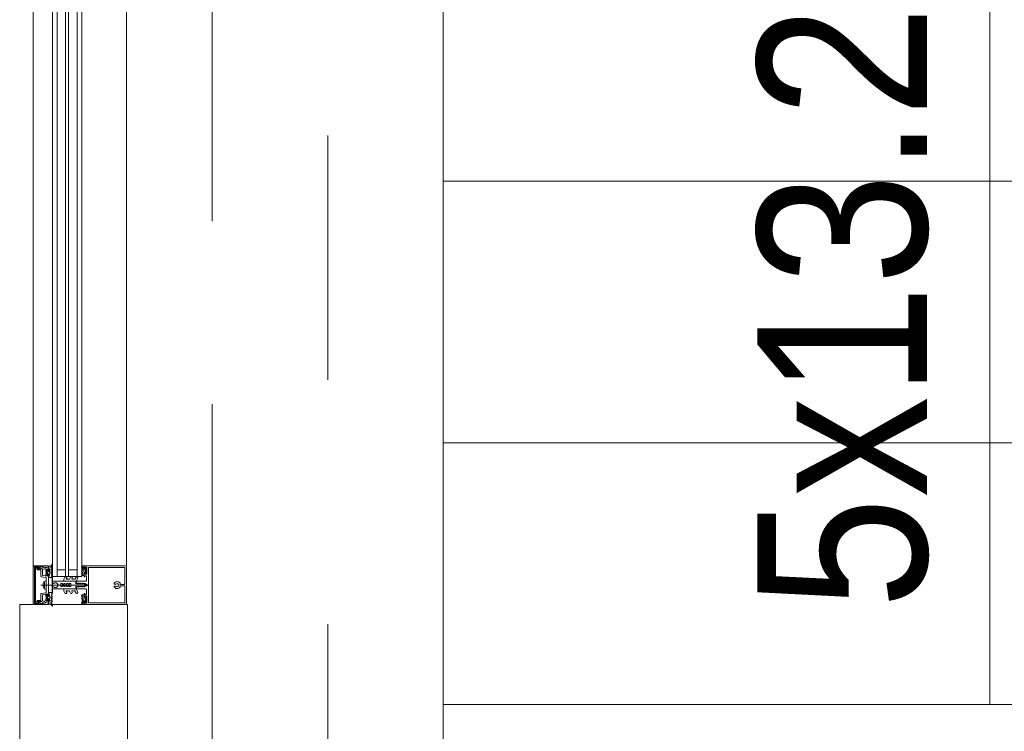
# Model space of a CAD drawing. Header units: centimetres. Extents: x -2424 to 2260, y -130 to 3012.
# Tile 9 of 81: x -1253 to -1125, y 1537 to 1629. Entities that reach past the tile are written whole.
import ezdxf

# ---------------------------------------------------------------- set-up
doc = ezdxf.new("R2010")
doc.units = ezdxf.units.CM
for name, pattern in [('Dash', [60, 30, -30]), ('Hidden', [71.4375, 47.625, -23.8125]), ('Oś', [222.25, 127, -31.75, 31.75, -31.75])]:
    doc.linetypes.add(name, pattern=pattern)
for name, color, linetype, lineweight in [('A-DETL', 90, 'Continuous', 9), ('A-DETL-GENF', 92, 'Continuous', 13), ('A-DETL-THIN', 151, 'Continuous', 9), ('A-GLAZ-CURT', 52, 'Continuous', 9), ('A-GLAZ-CWMG', 51, 'Continuous', 9), ('A-WALL', 113, 'Continuous', 13), ('G-ANNO-TEXT', 231, 'Continuous', 13), ('S-GRID', 1, 'Continuous', 13), ('S-STRS', 31, 'Continuous', 13), ('S-STRS-MBND', 31, 'Continuous', 13)]:
    doc.layers.add(name, color=color, linetype=linetype, lineweight=lineweight)
doc.styles.add('Arial_8', font='arial.ttf', dxfattribs={"width": 0.85, "height": 22})

msp = doc.modelspace()

# ---------------------------------------------------------------- linework, layer by layer
at = {"layer": 'A-DETL', "color": 251, "linetype": 'Hidden', "lineweight": 9}
msp.add_line((-1227.62, 1388.83), (-1227.62, 1828.33), dxfattribs=at)
at = {"layer": 'A-DETL-GENF', "color": 251, "lineweight": 9}
for p, q in [((-1250.87, 1553.48), (-1250.87, 1558.18)), ((-1250.72, 1557.95), (-1250.72, 1553.7)), ((-1250.57, 1553.69), (-1250.57, 1557.96)), ((-1249.96, 1558.15), (-1249.96, 1557.87)), ((-1249.86, 1557.93), (-1249.86, 1556.96)), ((-1249.41, 1558.17), (-1249.83, 1557.97)), ((-1249.68, 1557.17), (-1249.68, 1557.79)), ((-1249.63, 1557.88), (-1249.46, 1557.96)), ((-1249.13, 1557.8), (-1249.22, 1557.72)), ((-1249.06, 1557.67), (-1248.94, 1557.67)), ((-1248.85, 1557.84), (-1248.85, 1557.78)), ((-1248.79, 1557.71), (-1248.79, 1557.84)), ((-1248.75, 1557.65), (-1248.74, 1557.65)), ((-1248.68, 1557.8), (-1248.73, 1557.77)), ((-1248.39, 1558), (-1248.54, 1558.09)), ((-1248.48, 1557.9), (-1248.39, 1557.95)), ((-1248.39, 1557.78), (-1248.48, 1557.83)), ((-1248.48, 1557.68), (-1248.39, 1557.73)), ((-1248.37, 1558.42), (-1248.37, 1558.51)), ((-1244.57, 1558.2), (-1244.57, 1558.3)), ((-1244.56, 1557.62), (-1244.48, 1557.67)), ((-1244.46, 1557.73), (-1244.51, 1557.87)), ((-1244.45, 1558.18), (-1244.45, 1558.31)), ((-1244.35, 1557.91), (-1244.45, 1558.13)), ((-1244.29, 1557.54), (-1244.29, 1557.77)), ((-1244.12, 1558.05), (-1244.1, 1558.08)), ((-1244.09, 1557.87), (-1244.09, 1557.54)), ((-1244.05, 1558.09), (-1243.94, 1557.96)), ((-1243.98, 1557.8), (-1243.98, 1557.61)), ((-1243.95, 1557.85), (-1243.96, 1557.84)), ((-1238.98, 1558.33), (-1243.58, 1558.33)), ((-1238.98, 1558.12), (-1243.58, 1558.12)), ((-1238.92, 1558.33), (-1240.57, 1558.33)), ((-1238.77, 1553.46), (-1238.77, 1558.18)), ((-1249.82, 1556.92), (-1249.21, 1556.81)), ((-1249.22, 1557.13), (-1249.13, 1557.05)), ((-1249.19, 1556.78), (-1249.19, 1555.85)), ((-1249.17, 1557.54), (-1249.17, 1557.31)), ((-1249.11, 1557.5), (-1249.11, 1557.62)), ((-1249.11, 1557.24), (-1249.11, 1557.36)), ((-1248.91, 1557.56), (-1249.07, 1557.47)), ((-1249.07, 1557.38), (-1248.91, 1557.29)), ((-1248.94, 1557.19), (-1249.06, 1557.19)), ((-1248.89, 1557.62), (-1248.89, 1557.59)), ((-1248.89, 1557.26), (-1248.89, 1557.24)), ((-1248.85, 1557.07), (-1248.85, 1557.01)), ((-1248.75, 1557.2), (-1248.74, 1557.19)), ((-1248.71, 1557.25), (-1248.73, 1557.25)), ((-1248.71, 1557.61), (-1248.72, 1557.59)), ((-1248.71, 1557.55), (-1248.69, 1557.54)), ((-1248.68, 1557.37), (-1248.7, 1557.36)), ((-1248.7, 1557.31), (-1248.69, 1557.3)), ((-1248.68, 1557.49), (-1248.69, 1557.48)), ((-1248.69, 1557.43), (-1248.68, 1557.42)), ((-1248.39, 1557.56), (-1248.48, 1557.61)), ((-1248.48, 1557.46), (-1248.39, 1557.51)), ((-1248.39, 1557.34), (-1248.48, 1557.39)), ((-1248.48, 1557.24), (-1248.39, 1557.29)), ((-1248.39, 1557.12), (-1248.48, 1557.17)), ((-1248.47, 1557.02), (-1248.39, 1557.07)), ((-1248.39, 1556.9), (-1248.47, 1556.95)), ((-1246.91, 1556.38), (-1246.91, 1556.56)), ((-1246.9, 1556.59), (-1246.74, 1556.86)), ((-1246.52, 1556.74), (-1246.57, 1556.65)), ((-1246.53, 1556.58), (-1246.21, 1556.58)), ((-1246.17, 1556.6), (-1246.01, 1556.86)), ((-1245.8, 1556.74), (-1245.85, 1556.65)), ((-1245.81, 1556.58), (-1245.48, 1556.58)), ((-1245.44, 1556.6), (-1245.28, 1556.86)), ((-1245.07, 1556.74), (-1245.29, 1556.35)), ((-1244.48, 1557.52), (-1244.56, 1557.57)), ((-1244.56, 1557.4), (-1244.48, 1557.45)), ((-1244.48, 1557.3), (-1244.56, 1557.35)), ((-1244.56, 1557.18), (-1244.48, 1557.23)), ((-1244.14, 1557.5), (-1244.24, 1557.5)), ((-1244.1, 1557.33), (-1244.12, 1557.36)), ((-1243.94, 1557.45), (-1244.05, 1557.32)), ((-1243.96, 1557.57), (-1243.95, 1557.56)), ((-1249.86, 1555.83), (-1243.7, 1555.83)), ((-1249.56, 1556.05), (-1249.56, 1555.6)), ((-1249.41, 1555.42), (-1249.41, 1556.23)), ((-1249.19, 1555.8), (-1249.19, 1554.87)), ((-1247.87, 1556.13), (-1248.09, 1556.13)), ((-1247.87, 1555.53), (-1248.09, 1555.53)), ((-1246.91, 1555.28), (-1246.91, 1555.09)), ((-1245.34, 1556.33), (-1246.86, 1556.33)), ((-1245.34, 1555.33), (-1246.86, 1555.33)), ((-1245.07, 1554.91), (-1245.29, 1555.3)), ((-1245.27, 1556.28), (-1245.27, 1556.18)), ((-1245.27, 1555.46), (-1245.27, 1555.38)), ((-1244.09, 1556.33), (-1245.22, 1556.33)), ((-1245.22, 1555.33), (-1244.09, 1555.33)), ((-1244.48, 1556.01), (-1244.47, 1556.04)), ((-1244.48, 1555.64), (-1244.47, 1555.62)), ((-1244.45, 1556.04), (-1244.43, 1556.01)), ((-1244.45, 1555.62), (-1244.43, 1555.64)), ((-1244.42, 1556), (-1244.28, 1556)), ((-1244.42, 1555.65), (-1244.28, 1555.65)), ((-1244.1, 1555.9), (-1244.09, 1555.88)), ((-1244.1, 1555.75), (-1244.09, 1555.78)), ((-1240.12, 1555.95), (-1240.25, 1555.95)), ((-1240.25, 1555.71), (-1240.12, 1555.71)), ((-1239.77, 1555.95), (-1239.83, 1555.95)), ((-1239.83, 1555.71), (-1239.77, 1555.71)), ((-1239.5, 1555.93), (-1239.03, 1555.93)), ((-1239.03, 1555.73), (-1239.5, 1555.73)), ((-1249.86, 1554.69), (-1249.86, 1553.73)), ((-1249.21, 1554.84), (-1249.82, 1554.74)), ((-1249.68, 1553.86), (-1249.68, 1554.48)), ((-1249.22, 1554.52), (-1249.13, 1554.6)), ((-1249.13, 1553.85), (-1249.22, 1553.93)), ((-1249.17, 1554.11), (-1249.17, 1554.34)), ((-1249.11, 1554.42), (-1249.11, 1554.3)), ((-1249.11, 1554.16), (-1249.11, 1554.04)), ((-1249.07, 1554.27), (-1248.91, 1554.36)), ((-1248.91, 1554.09), (-1249.07, 1554.18)), ((-1248.94, 1554.47), (-1249.06, 1554.47)), ((-1249.06, 1553.99), (-1248.94, 1553.99)), ((-1248.89, 1554.39), (-1248.89, 1554.42)), ((-1248.89, 1554.04), (-1248.89, 1554.06)), ((-1248.85, 1554.58), (-1248.85, 1554.64)), ((-1248.85, 1553.82), (-1248.85, 1553.88)), ((-1248.79, 1553.94), (-1248.79, 1553.82)), ((-1248.75, 1554.45), (-1248.74, 1554.46)), ((-1248.75, 1554), (-1248.74, 1554)), ((-1248.71, 1554.4), (-1248.73, 1554.4)), ((-1248.68, 1553.85), (-1248.73, 1553.88)), ((-1248.71, 1554.04), (-1248.72, 1554.06)), ((-1248.71, 1554.1), (-1248.69, 1554.11)), ((-1248.7, 1554.34), (-1248.69, 1554.35)), ((-1248.68, 1554.28), (-1248.7, 1554.29)), ((-1248.69, 1554.22), (-1248.68, 1554.23)), ((-1248.68, 1554.16), (-1248.69, 1554.17)), ((-1248.39, 1554.53), (-1248.48, 1554.48)), ((-1248.48, 1554.41), (-1248.39, 1554.36)), ((-1248.39, 1554.31), (-1248.48, 1554.26)), ((-1248.48, 1554.19), (-1248.39, 1554.14)), ((-1248.39, 1554.09), (-1248.48, 1554.04)), ((-1248.48, 1553.97), (-1248.39, 1553.92)), ((-1248.39, 1553.87), (-1248.48, 1553.82)), ((-1248.39, 1554.75), (-1248.47, 1554.7)), ((-1248.47, 1554.63), (-1248.39, 1554.58)), ((-1246.9, 1555.06), (-1246.74, 1554.79)), ((-1246.52, 1554.91), (-1246.57, 1555)), ((-1246.53, 1555.08), (-1246.21, 1555.08)), ((-1246.17, 1555.05), (-1246.01, 1554.79)), ((-1245.8, 1554.91), (-1245.85, 1555)), ((-1245.81, 1555.08), (-1245.48, 1555.08)), ((-1245.44, 1555.05), (-1245.28, 1554.79)), ((-1244.56, 1554.47), (-1244.48, 1554.42)), ((-1244.48, 1554.35), (-1244.56, 1554.3)), ((-1244.56, 1554.25), (-1244.48, 1554.2)), ((-1244.48, 1554.13), (-1244.56, 1554.08)), ((-1244.56, 1554.03), (-1244.48, 1553.98)), ((-1244.46, 1553.92), (-1244.51, 1553.78)), ((-1244.29, 1554.11), (-1244.29, 1553.89)), ((-1244.14, 1554.16), (-1244.24, 1554.16)), ((-1244.1, 1554.32), (-1244.12, 1554.29)), ((-1244.09, 1553.78), (-1244.09, 1554.11)), ((-1243.94, 1554.2), (-1244.05, 1554.33)), ((-1243.98, 1553.85), (-1243.98, 1554.04)), ((-1243.96, 1554.08), (-1243.95, 1554.09)), ((-1243.95, 1553.8), (-1243.96, 1553.81)), ((-1249.96, 1553.79), (-1249.96, 1553.51)), ((-1249.83, 1553.68), (-1249.41, 1553.48)), ((-1249.46, 1553.69), (-1249.63, 1553.77)), ((-1248.39, 1553.65), (-1248.54, 1553.56)), ((-1248.48, 1553.75), (-1248.39, 1553.7)), ((-1248.37, 1553.23), (-1248.37, 1553.14)), ((-1244.57, 1553.45), (-1244.57, 1553.35)), ((-1244.35, 1553.74), (-1244.45, 1553.52)), ((-1244.45, 1553.48), (-1244.45, 1553.35)), ((-1244.12, 1553.6), (-1244.1, 1553.57)), ((-1244.05, 1553.57), (-1243.94, 1553.69)), ((-1238.98, 1553.54), (-1243.58, 1553.54)), ((-1238.98, 1553.33), (-1243.58, 1553.33)), ((-1240.57, 1553.33), (-1238.92, 1553.33))]:
    msp.add_line(p, q, dxfattribs=at)
at = {"layer": 'A-DETL-GENF', "color": 251, "lineweight": 9, "flags": 128}
for points in [[(-1250.72, 1558.33), (-1248.87, 1558.33), (-1248.87, 1558.22), (-1249.23, 1558.1)], [(-1250.01, 1557.82), (-1250.36, 1557.82), (-1250.36, 1557.95), (-1250.09, 1557.95), (-1250.09, 1558.2), (-1250.72, 1558.2), (-1250.72, 1553.46), (-1250.09, 1553.46), (-1250.09, 1553.71), (-1250.36, 1553.71), (-1250.36, 1553.84), (-1250.01, 1553.84)], [(-1250.52, 1558.01), (-1250.16, 1558.01), (-1250.16, 1558.15), (-1250.52, 1558.15)], [(-1249.37, 1558.17), (-1249.48, 1558.17), (-1249.6, 1558.2), (-1249.91, 1558.2)], [(-1249.31, 1557.88), (-1249.01, 1557.96), (-1249.01, 1557.78), (-1248.95, 1557.78), (-1248.87, 1557.86), (-1248.87, 1558.18), (-1249.25, 1558.08)], [(-1249.04, 1557.75), (-1249.05, 1557.75), (-1249.08, 1557.8)], [(-1248.58, 1558.31), (-1248.85, 1558.31), (-1248.85, 1557.9)], [(-1244.43, 1558.33), (-1244.29, 1558.33), (-1244.29, 1558.12), (-1244.31, 1558.07)], [(-1243.47, 1558.33), (-1244.27, 1558.33), (-1244.27, 1558.14), (-1244.19, 1558.06), (-1244.13, 1558.06), (-1244.13, 1558.18), (-1243.9, 1558.18), (-1243.9, 1557.73)], [(-1243.9, 1557.68), (-1243.9, 1557.24), (-1244.13, 1557.24), (-1244.13, 1557.36), (-1244.19, 1557.36), (-1244.27, 1557.28), (-1244.27, 1556.92), (-1244.15, 1556.92), (-1244.15, 1557.04), (-1243.94, 1557.04), (-1243.94, 1556.48)], [(-1243.47, 1558.12), (-1243.67, 1558.12), (-1243.67, 1553.54), (-1243.47, 1553.54)], [(-1238.98, 1555.98), (-1238.98, 1558.12), (-1240.57, 1558.12)], [(-1249.6, 1554.58), (-1249.01, 1554.69), (-1249.01, 1554.58), (-1248.95, 1554.58), (-1248.87, 1554.66), (-1248.87, 1557), (-1248.95, 1557.08), (-1249.01, 1557.08), (-1249.01, 1556.97), (-1249.6, 1557.07)], [(-1249.35, 1555.31), (-1249.19, 1555.29), (-1249.19, 1556.37), (-1249.35, 1556.35)], [(-1249.08, 1557.06), (-1249.05, 1557.11), (-1249.04, 1557.11)], [(-1248.85, 1556.94), (-1248.85, 1556.81), (-1248.46, 1556.81), (-1248.39, 1556.85)], [(-1248.79, 1557.03), (-1248.79, 1557.15), (-1248.77, 1557.15), (-1248.78, 1557.02)], [(-1244.31, 1557.34), (-1244.29, 1557.29), (-1244.29, 1557.09), (-1244.49, 1557.09), (-1244.56, 1557.13)], [(-1248.26, 1556.03), (-1248.38, 1556.03), (-1248.38, 1556.33), (-1245.31, 1556.33), (-1245.31, 1556), (-1244.5, 1556)], [(-1248.26, 1555.63), (-1248.38, 1555.63), (-1248.38, 1555.33), (-1245.31, 1555.33), (-1245.31, 1555.65), (-1244.5, 1555.65)], [(-1247.8, 1556.09), (-1247.58, 1555.83), (-1247.28, 1555.83), (-1247.28, 1556.03), (-1247.08, 1556.03), (-1247.08, 1555.93), (-1246.91, 1555.93), (-1246.91, 1556.03), (-1246.71, 1556.03), (-1246.71, 1555.83), (-1246.54, 1555.83), (-1246.54, 1556.03), (-1246.34, 1556.03), (-1246.34, 1555.93), (-1246.18, 1555.93), (-1246.18, 1556.03), (-1245.98, 1556.03), (-1245.98, 1555.83), (-1244.08, 1555.83), (-1245.98, 1555.83), (-1245.98, 1555.63), (-1246.18, 1555.63), (-1246.18, 1555.73), (-1246.34, 1555.73), (-1246.34, 1555.63), (-1246.54, 1555.63), (-1246.54, 1555.83), (-1246.71, 1555.83), (-1246.71, 1555.63), (-1246.91, 1555.63), (-1246.91, 1555.73), (-1247.08, 1555.73), (-1247.08, 1555.63), (-1247.28, 1555.63), (-1247.28, 1555.83), (-1247.58, 1555.83), (-1247.8, 1555.56)], [(-1245.17, 1556.08), (-1245.08, 1556.08), (-1245.05, 1556.03), (-1244.93, 1556.03), (-1244.9, 1556.08), (-1244.87, 1556.03), (-1244.75, 1556.03), (-1244.72, 1556.08), (-1244.69, 1556.03), (-1244.57, 1556.03), (-1244.54, 1556.08), (-1244.51, 1556.03), (-1244.39, 1556.03), (-1244.36, 1556.08), (-1244.33, 1556.03), (-1244.21, 1556.03), (-1244.18, 1556.08), (-1244.15, 1556.03), (-1244.12, 1556.03), (-1243.92, 1555.91)], [(-1243.92, 1555.74), (-1244.12, 1555.63), (-1244.24, 1555.63), (-1244.27, 1555.58), (-1244.3, 1555.63), (-1244.42, 1555.63), (-1244.45, 1555.58), (-1244.48, 1555.63), (-1244.6, 1555.63), (-1244.63, 1555.58), (-1244.66, 1555.63), (-1244.78, 1555.63), (-1244.81, 1555.58), (-1244.84, 1555.63), (-1244.96, 1555.63), (-1244.99, 1555.58), (-1245.02, 1555.63), (-1245.14, 1555.63), (-1245.17, 1555.57)], [(-1243.94, 1555.18), (-1243.94, 1554.62), (-1244.15, 1554.62), (-1244.15, 1554.74), (-1244.27, 1554.74), (-1244.27, 1554.38), (-1244.19, 1554.3), (-1244.13, 1554.3), (-1244.13, 1554.42), (-1243.9, 1554.42), (-1243.9, 1553.97)], [(-1240.57, 1553.54), (-1238.98, 1553.54), (-1238.98, 1555.68)], [(-1249.25, 1553.58), (-1248.87, 1553.48), (-1248.87, 1553.8), (-1248.95, 1553.88), (-1249.01, 1553.88), (-1249.01, 1553.69), (-1249.31, 1553.77)], [(-1249.08, 1554.6), (-1249.05, 1554.55), (-1249.04, 1554.55)], [(-1249.04, 1553.91), (-1249.05, 1553.91), (-1249.08, 1553.86)], [(-1248.85, 1554.71), (-1248.85, 1554.85), (-1248.46, 1554.85), (-1248.39, 1554.8)], [(-1248.79, 1554.62), (-1248.79, 1554.5), (-1248.77, 1554.5), (-1248.78, 1554.63)], [(-1244.31, 1554.31), (-1244.29, 1554.36), (-1244.29, 1554.57), (-1244.49, 1554.57), (-1244.56, 1554.52)], [(-1243.9, 1553.92), (-1243.9, 1553.48), (-1244.13, 1553.48), (-1244.13, 1553.6), (-1244.19, 1553.6), (-1244.27, 1553.52), (-1244.27, 1553.33), (-1243.47, 1553.33)], [(-1249.23, 1553.55), (-1248.87, 1553.44), (-1248.87, 1553.33), (-1250.72, 1553.33)], [(-1250.52, 1553.5), (-1250.16, 1553.5), (-1250.16, 1553.64), (-1250.52, 1553.64)], [(-1249.91, 1553.46), (-1249.6, 1553.46), (-1249.48, 1553.49), (-1249.37, 1553.49)], [(-1248.58, 1553.35), (-1248.85, 1553.35), (-1248.85, 1553.76)], [(-1244.43, 1553.33), (-1244.29, 1553.33), (-1244.29, 1553.53), (-1244.31, 1553.58)]]:
    msp.add_lwpolyline(points, dxfattribs=at)
for points in [[(-1248.41, 1554.86), (-1248.41, 1556.8), (-1248.86, 1556.8), (-1248.86, 1554.86)], [(-1248.37, 1554.86), (-1248.37, 1556.8), (-1248.41, 1556.8), (-1248.41, 1554.86)]]:
    msp.add_lwpolyline(points, close=True, dxfattribs=at)
at = {"layer": 'A-DETL-GENF', "color": 251, "lineweight": 9}
for centre, radius, start, end in [((-1250.72, 1558.18), 0.15, 89.9938, 180.0062), ((-1250.52, 1557.95), 0.2, 89.9718, 180.0352), ((-1250.52, 1557.96), 0.0499, 89.8796, 180.0225), ((-1250.01, 1557.87), 0.05, 270, 0.0001), ((-1249.91, 1558.14), 0.0512, 90.5709, 178.6482), ((-1249.81, 1557.93), 0.05, 115, 180), ((-1249.58, 1557.79), 0.1, 115, 180), ((-1249.44, 1557.9), 0.06, 18.8192, 115), ((-1249.38, 1558.12), 0.06, 8.4417, 115), ((-1249.32, 1557.94), 0.06, 198.8192, 285), ((-1249.37, 1558.1), 0.07, 30.0064, 90), ((-1249.26, 1558.13), 0.06, 188.4417, 285), ((-1249.25, 1558.17), 0.07, 210.0064, 288), ((-1249.17, 1557.66), 0.08, 129.9967, 247.3844), ((-1249.11, 1557.78), 0.03, 30.0049, 129.9897), ((-1249.06, 1557.62), 0.05, 89.9899, 180.0101), ((-1248.96, 1557.44), 0.314, 75.4979, 104.5021), ((-1248.94, 1557.62), 0.05, 359.9897, 90.0103), ((-1248.88, 1557.78), 0.03, 270.0185, 359.0948), ((-1248.85, 1557.87), 0.03, 270, 90), ((-1248.73, 1557.84), 0.065, 0, 180), ((-1248.74, 1557.71), 0.05, 180, 215.0779), ((-1249.14, 1557.43), 0.44, 324.1588, 35.0779), ((-1248.68, 1557.69), 0.1, 120.0023, 179.1728), ((-1248.75, 1557.69), 0.0339, 179.1783, 266.9975), ((-1248.74, 1557.63), 0.0272, 330.011, 86.9853), ((-1248.7, 1557.84), 0.04, 299.9937, 0), ((-1248.72, 1558.56), 0.286, 297.5921, 351.6433), ((-1248.52, 1558.13), 0.05, 115.3637, 240.1649), ((-1248.66, 1558.44), 0.291, 295.3637, 350.4545), ((-1248.45, 1557.86), 0.0417, 125.132, 234.868), ((-1248.45, 1557.64), 0.0415, 125.012, 234.988), ((-1248.4, 1558.51), 0.03, 359.9022, 171.6433), ((-1248.41, 1557.97), 0.03, 300.7154, 60.1649), ((-1248.41, 1557.75), 0.03, 300.5887, 59.5346), ((-1248.57, 1558.42), 0.2, 350.4545, 359.9022), ((-1244.55, 1558.3), 0.02, 104.6036, 180), ((-1243.58, 1558.22), 0.997, 181.4989, 200.69), ((-1244.54, 1558.26), 0.059, 358.5974, 104.6036), ((-1243.55, 1558.25), 0.933, 179.587, 203.0035), ((-1244.5, 1557.71), 0.05, 300.069, 20.536), ((-1244.43, 1558.31), 0.02, 90.0007, 179.9993), ((-1244.35, 1558.18), 0.1, 180.0001, 204), ((-1244.38, 1557.9), 0.0337, 203.0035, 24), ((-1244.28, 1558.06), 0.03, 165.4027, 284.3746), ((-1244.15, 1557.77), 0.148, 82.4164, 180.2404), ((-1244.2, 1557.77), 0.277, 76.6587, 104.3746), ((-1244.13, 1558.06), 0.02, 256.6587, 330.0171), ((-1244.14, 1557.87), 0.0496, 2.7559, 69.6878), ((-1244.07, 1558.07), 0.03, 38.5798, 149.9915), ((-1243.93, 1557.8), 0.05, 128.8475, 180), ((-1244, 1557.91), 0.08, 308.8475, 39.685), ((-1243.91, 1557.71), 0.0255, 282.35, 77.65), ((-1238.92, 1558.18), 0.15, 0.0003, 89.9997), ((-1249.81, 1556.96), 0.05, 180, 260), ((-1249.58, 1557.17), 0.1, 180, 260), ((-1249.17, 1557.19), 0.08, 112.6228, 229.9969), ((-1249.22, 1556.78), 0.03, 0, 80), ((-1249.22, 1557.54), 0.05, 0.0003, 67.3776), ((-1249.22, 1557.31), 0.05, 292.6209, 0.0012), ((-1249.11, 1557.07), 0.03, 229.9887, 330.0017), ((-1249.08, 1557.5), 0.03, 179.9936, 300.0024), ((-1249.08, 1557.36), 0.03, 60.0027, 180.0013), ((-1249.06, 1557.24), 0.05, 180.0092, 269.9908), ((-1248.96, 1557.41), 0.314, 255.517, 283.1975), ((-1248.94, 1557.24), 0.05, 270.009, 359.991), ((-1248.92, 1557.59), 0.03, 299.9936, 0.0121), ((-1248.92, 1557.26), 0.03, 359.9893, 60.005), ((-1248.88, 1557.07), 0.03, 0, 103.1975), ((-1248.83, 1557.03), 0.033, 215.0901, 360), ((-1248.82, 1556.94), 0.03, 97.1885, 179.997), ((-1248.83, 1557.02), 0.05, 277.1737, 0.0088), ((-1248.76, 1557.15), 0.03, 144.1588, 180), ((-1248.77, 1557.18), 0.03, 270.0112, 26.991), ((-1248.72, 1557.22), 0.03, 105.0015, 206.9968), ((-1248.7, 1557.58), 0.0316, 150.007, 251.9967), ((-1248.68, 1557.33), 0.0316, 120.0026, 221.9974), ((-1248.72, 1557.28), 0.03, 284.9955, 42.0028), ((-1248.67, 1557.46), 0.0316, 134.991, 237.0104), ((-1248.7, 1557.51), 0.03, 315.0005, 72.0009), ((-1248.69, 1557.4), 0.03, 300.0003, 56.9985), ((-1248.45, 1557.43), 0.043, 127.8436, 233.8234), ((-1248.45, 1557.21), 0.0419, 125.4665, 234.6999), ((-1248.45, 1556.98), 0.0416, 116.9541, 241.568), ((-1248.41, 1557.54), 0.03, 300.1448, 59.5346), ((-1248.41, 1557.32), 0.03, 300.3449, 59.5346), ((-1248.41, 1557.1), 0.03, 300.3446, 59.7685), ((-1248.4, 1556.87), 0.03, 299.7965, 60.132), ((-1246.86, 1556.56), 0.05, 150, 180), ((-1246.86, 1556.38), 0.05, 180, 270), ((-1246.63, 1556.8), 0.125, 330, 150), ((-1246.53, 1556.63), 0.05, 150, 270), ((-1246.21, 1556.63), 0.05, 270, 330), ((-1245.91, 1556.8), 0.125, 330, 150), ((-1245.81, 1556.63), 0.05, 150, 270), ((-1245.48, 1556.63), 0.05, 270, 330), ((-1245.18, 1556.8), 0.125, 330, 150), ((-1244.55, 1557.59), 0.03, 120.0871, 239.9129), ((-1244.55, 1557.15), 0.0301, 120.1258, 239.8742), ((-1244.55, 1557.37), 0.0299, 120.122, 245.064), ((-1244.5, 1557.49), 0.0402, 297.7922, 62.3701), ((-1244.5, 1557.26), 0.0414, 298.176, 61.824), ((-1244.28, 1557.35), 0.03, 75.6254, 194.5942), ((-1244.24, 1557.55), 0.0502, 183.3323, 269.7322), ((-1244.2, 1557.64), 0.277, 255.6254, 283.341), ((-1244.14, 1557.54), 0.0499, 279.2263, 356.9893), ((-1244.13, 1557.35), 0.02, 29.9847, 103.341), ((-1244.07, 1557.34), 0.03, 210.0085, 321.4202), ((-1244.09, 1556.48), 0.15, 269.9706, 0.0294), ((-1243.93, 1557.61), 0.05, 180, 231.1528), ((-1244, 1557.5), 0.08, 320.315, 51.1528), ((-1248.66, 1555.83), 0.921, 153.7078, 165.8284), ((-1248.66, 1555.83), 0.92, 194.1683, 206.293), ((-1249.29, 1556.13), 0.22, 103.9707, 152.728), ((-1249.29, 1555.52), 0.22, 207.2746, 256.0268), ((-1249.19, 1555.83), 0.0256, 282.6804, 77.3196), ((-1248.26, 1556.13), 0.1, 270, 330), ((-1248.26, 1555.53), 0.1, 30, 90), ((-1248.09, 1556.03), 0.1, 90, 150), ((-1248.09, 1555.63), 0.1, 210, 270), ((-1247.87, 1556.03), 0.1, 40, 90), ((-1247.87, 1555.63), 0.1, 270, 320), ((-1246.86, 1555.28), 0.05, 90, 180), ((-1246.86, 1555.09), 0.05, 180, 210), ((-1245.34, 1556.38), 0.05, 270, 330), ((-1245.34, 1555.28), 0.05, 30, 90), ((-1245.22, 1556.28), 0.05, 89.9899, 180.0101), ((-1245.17, 1556.18), 0.0999, 179.9704, 270.0296), ((-1245.15, 1555.45), 0.126, 101.5693, 175.5931), ((-1245.22, 1555.38), 0.05, 180.9313, 269.9852), ((-1244.5, 1556.02), 0.02, 270, 329.9802), ((-1244.5, 1555.63), 0.02, 30.0198, 90), ((-1244.46, 1556.03), 0.01, 30.0303, 149.9802), ((-1244.46, 1555.62), 0.01, 210.0198, 329.9697), ((-1244.42, 1556.02), 0.02, 210.0303, 270), ((-1244.42, 1555.63), 0.02, 90, 149.9697), ((-1244.28, 1555.8), 0.2, 30, 90), ((-1244.28, 1555.85), 0.2, 270, 330), ((-1244.18, 1555.83), 0.1, 0, 30), ((-1244.18, 1555.83), 0.1, 330, 0), ((-1244.09, 1555.18), 0.15, 359.9706, 90.0294), ((-1243.97, 1555.83), 0.1, 298.7984, 61.2016), ((-1240.25, 1556.05), 0.1, 141.0552, 270), ((-1240.25, 1555.61), 0.1, 90, 218.9448), ((-1239.97, 1555.83), 0.45, 17.4982, 141.0552), ((-1239.97, 1555.83), 0.45, 218.9448, 342.583), ((-1240.12, 1555.98), 0.03, 270, 40.3193), ((-1240.12, 1555.68), 0.03, 319.6807, 90), ((-1239.97, 1555.83), 0.21, 53.7768, 126.2232), ((-1239.97, 1555.83), 0.21, 233.7768, 306.2232), ((-1239.83, 1555.98), 0.03, 139.6807, 270), ((-1239.83, 1555.68), 0.03, 90, 220.3193), ((-1239.97, 1555.83), 0.24, 330, 30), ((-1239.5, 1555.98), 0.05, 197.4982, 270), ((-1239.5, 1555.68), 0.05, 90, 162.583), ((-1239.03, 1555.98), 0.05, 270.0077, 359.9923), ((-1239.03, 1555.68), 0.05, 359.9791, 90.0209), ((-1250.01, 1553.79), 0.05, 359.9981, 90.0017), ((-1249.81, 1554.69), 0.05, 100, 180), ((-1249.58, 1554.48), 0.1, 100, 180), ((-1249.58, 1553.86), 0.1, 180, 245), ((-1249.17, 1554.46), 0.08, 130.0031, 247.3772), ((-1249.17, 1553.99), 0.08, 112.6156, 230.0033), ((-1249.22, 1554.87), 0.03, 280, 0), ((-1249.22, 1554.34), 0.05, 359.9988, 67.3791), ((-1249.22, 1554.11), 0.05, 292.6224, 359.9997), ((-1249.11, 1554.58), 0.03, 29.9983, 130.0113), ((-1249.11, 1553.87), 0.03, 230.0103, 329.9951), ((-1249.06, 1554.42), 0.05, 90.0092, 179.9908), ((-1249.08, 1554.3), 0.03, 179.9987, 299.9973), ((-1249.08, 1554.16), 0.03, 59.9976, 180.0064), ((-1249.06, 1554.04), 0.05, 179.9899, 270.0101), ((-1248.96, 1554.24), 0.314, 76.8025, 104.483), ((-1248.96, 1554.21), 0.314, 255.4979, 284.5021), ((-1248.94, 1554.42), 0.05, 0.009, 89.991), ((-1248.94, 1554.04), 0.05, 269.9897, 0.0103), ((-1248.92, 1554.39), 0.03, 299.995, 0.0107), ((-1248.92, 1554.06), 0.03, 359.9879, 60.0064), ((-1248.88, 1554.58), 0.03, 256.8025, 0), ((-1248.88, 1553.88), 0.03, 0.9052, 89.9815), ((-1248.82, 1554.71), 0.03, 180.003, 262.8115), ((-1248.83, 1554.62), 0.033, 0, 144.9099), ((-1248.85, 1553.79), 0.03, 270, 90), ((-1248.83, 1554.63), 0.05, 359.9912, 82.8263), ((-1248.76, 1554.5), 0.03, 180, 215.8412), ((-1249.14, 1554.23), 0.44, 324.9221, 35.8412), ((-1248.74, 1553.94), 0.05, 144.9221, 180), ((-1248.73, 1553.82), 0.065, 180, 0), ((-1248.75, 1553.96), 0.0339, 93.0025, 180.8217), ((-1248.68, 1553.96), 0.1, 180.8272, 239.9977), ((-1248.77, 1554.47), 0.03, 333.009, 89.9888), ((-1248.72, 1554.43), 0.03, 153.0032, 254.9985), ((-1248.74, 1554.03), 0.0272, 273.0147, 29.989), ((-1248.7, 1554.07), 0.0316, 108.0033, 209.993), ((-1248.72, 1554.37), 0.03, 317.9972, 75.0045), ((-1248.68, 1554.32), 0.0316, 138.0026, 239.9974), ((-1248.67, 1554.19), 0.0316, 122.9896, 225.009), ((-1248.7, 1554.14), 0.03, 287.9991, 44.9995), ((-1248.69, 1554.25), 0.03, 303.0015, 59.9997), ((-1248.7, 1553.82), 0.04, 360, 60.0063), ((-1248.45, 1554.67), 0.0416, 118.432, 243.0459), ((-1248.45, 1554.45), 0.0419, 125.3001, 234.5335), ((-1248.45, 1554.23), 0.043, 126.1766, 232.1564), ((-1248.45, 1554.01), 0.0415, 125.012, 234.988), ((-1248.45, 1553.79), 0.0417, 125.132, 234.868), ((-1248.4, 1554.78), 0.03, 299.868, 60.2035), ((-1248.41, 1554.56), 0.03, 300.2315, 59.6554), ((-1248.41, 1554.34), 0.03, 300.4654, 59.6551), ((-1248.41, 1554.12), 0.03, 300.4654, 59.8552), ((-1248.41, 1553.9), 0.03, 300.4654, 59.4113), ((-1246.63, 1554.85), 0.125, 210, 30), ((-1246.53, 1555.03), 0.05, 90, 210), ((-1246.21, 1555.03), 0.05, 30, 90), ((-1245.91, 1554.85), 0.125, 210, 30), ((-1245.81, 1555.03), 0.05, 90, 210), ((-1245.48, 1555.03), 0.05, 30, 90), ((-1245.18, 1554.85), 0.125, 210, 30), ((-1244.55, 1554.5), 0.0301, 120.1258, 239.8742), ((-1244.55, 1554.06), 0.03, 120.0871, 239.9129), ((-1244.55, 1554.28), 0.0299, 114.936, 239.878), ((-1244.5, 1554.39), 0.0414, 298.176, 61.824), ((-1244.5, 1554.17), 0.0402, 297.6299, 62.2078), ((-1244.5, 1553.94), 0.05, 339.464, 59.931), ((-1244.28, 1554.31), 0.03, 165.4058, 284.3746), ((-1244.24, 1554.11), 0.0502, 90.2678, 176.6677), ((-1244.15, 1553.89), 0.148, 179.7596, 277.5836), ((-1244.2, 1554.01), 0.277, 76.659, 104.3746), ((-1244.13, 1554.3), 0.02, 256.659, 330.0153), ((-1244.14, 1554.11), 0.0499, 3.0107, 80.7737), ((-1244.07, 1554.31), 0.03, 38.5798, 149.9915), ((-1243.93, 1554.04), 0.05, 128.8472, 180), ((-1243.93, 1553.85), 0.05, 180, 231.1525), ((-1244, 1554.15), 0.08, 308.8472, 39.685), ((-1244, 1553.74), 0.08, 320.315, 51.1525), ((-1243.91, 1553.95), 0.0255, 282.35, 77.65), ((-1250.72, 1553.48), 0.15, 180.0494, 269.9506), ((-1250.52, 1553.7), 0.2, 180.0295, 269.9723), ((-1250.52, 1553.69), 0.0501, 180.0875, 269.9336), ((-1249.91, 1553.51), 0.0498, 179.8262, 270.1735), ((-1249.81, 1553.73), 0.05, 180, 245), ((-1249.44, 1553.75), 0.06, 245, 341.1808), ((-1249.38, 1553.54), 0.06, 245, 351.5583), ((-1249.32, 1553.71), 0.06, 75, 161.1808), ((-1249.37, 1553.56), 0.07, 270, 329.9983), ((-1249.26, 1553.52), 0.06, 75, 171.5583), ((-1249.25, 1553.49), 0.07, 72, 149.9983), ((-1248.72, 1553.09), 0.286, 8.3567, 62.4079), ((-1248.52, 1553.52), 0.05, 119.8351, 244.6363), ((-1248.66, 1553.21), 0.291, 9.5455, 64.6363), ((-1248.4, 1553.14), 0.03, 188.3567, 0.0978), ((-1248.41, 1553.68), 0.03, 299.8351, 59.2846), ((-1248.57, 1553.23), 0.2, 0.0978, 9.5455), ((-1243.58, 1553.43), 0.997, 159.31, 178.5011), ((-1244.55, 1553.35), 0.02, 180, 255.3964), ((-1244.54, 1553.39), 0.059, 255.3964, 1.4026), ((-1243.55, 1553.4), 0.933, 156.9965, 180.413), ((-1244.35, 1553.48), 0.1, 156, 179.9999), ((-1244.43, 1553.35), 0.02, 180.0007, 269.9993), ((-1244.38, 1553.75), 0.0337, 336, 156.9965), ((-1244.28, 1553.59), 0.03, 75.6254, 194.5973), ((-1244.2, 1553.88), 0.277, 255.6254, 283.3413), ((-1244.13, 1553.59), 0.02, 29.9829, 103.3413), ((-1244.14, 1553.79), 0.0496, 290.3122, 357.2441), ((-1244.07, 1553.58), 0.03, 210.0085, 321.4202), ((-1238.92, 1553.48), 0.15, 270.1055, 353.878)]:
    msp.add_arc(centre, radius, start, end, dxfattribs=at)
at = {"layer": 'A-DETL-THIN', "color": 251, "lineweight": 9}
msp.add_line((-1126.62, 1540.33), (-1126.62, 1676.33), dxfattribs=at)
at = {"layer": 'A-GLAZ-CURT', "color": 251, "lineweight": 9}
for p, q in [((-1248.37, 1556.93), (-1248.37, 1659.73)), ((-1247.77, 1659.73), (-1247.77, 1556.93)), ((-1246.67, 1659.73), (-1246.67, 1556.93)), ((-1246.27, 1659.73), (-1246.27, 1556.93)), ((-1245.17, 1659.73), (-1245.17, 1556.93)), ((-1244.57, 1659.73), (-1244.57, 1556.93)), ((-1247.77, 1557.83), (-1246.67, 1557.83)), ((-1246.27, 1557.83), (-1245.17, 1557.83)), ((-1244.57, 1556.93), (-1248.37, 1556.93))]:
    msp.add_line(p, q, dxfattribs=at)
at = {"layer": 'A-GLAZ-CWMG', "color": 251, "lineweight": 9}
for p, q in [((-1250.87, 1658.33), (-1250.87, 1558.33)), ((-1248.38, 1658.33), (-1248.38, 1558.33)), ((-1238.77, 1558.33), (-1238.77, 1658.33))]:
    msp.add_line(p, q, dxfattribs=at)
at = {"layer": 'A-WALL', "color": 251, "lineweight": 9}
for p, q in [((-1250.87, 1553.33), (-1252.62, 1553.33)), ((-1252.62, 1553.33), (-1252.62, 1383.33)), ((-1244.57, 1553.33), (-1248.37, 1553.33)), ((-1238.62, 1553.33), (-1238.77, 1553.33)), ((-1238.62, 1383.33), (-1238.62, 1553.33))]:
    msp.add_line(p, q, dxfattribs=at)
at = {"layer": 'S-GRID', "color": 251, "linetype": 'Oś', "lineweight": 9}
msp.add_line((-1212.62, 2884.27), (-1212.62, 27.13), dxfattribs=at)
at = {"layer": 'S-STRS', "color": 251, "lineweight": 9}
for p, q in [((-1197.62, 1608.33), (-1197.62, 1642.33)), ((-1197.62, 1574.33), (-1197.62, 1608.33)), ((-1197.62, 1608.33), (-1047.62, 1608.33)), ((-1197.62, 1608.33), (-1047.62, 1608.33)), ((-1197.62, 1540.33), (-1197.62, 1574.33)), ((-1197.62, 1574.33), (-1047.62, 1574.33)), ((-1197.62, 1574.33), (-1047.62, 1574.33)), ((-1197.62, 1540.33), (-1197.62, 1383.33)), ((-1197.62, 1540.33), (-1047.62, 1540.33)), ((-1197.62, 1540.33), (-1047.62, 1540.33))]:
    msp.add_line(p, q, dxfattribs=at)
at = {"layer": 'S-STRS-MBND', "color": 251, "linetype": 'Dash', "lineweight": 9}
for p, q in [((-1197.62, 1540.33), (-1197.62, 1676.33)), ((-1197.62, 1608.33), (-1047.62, 1608.33)), ((-1197.62, 1608.33), (-1047.62, 1608.33)), ((-1197.62, 1574.33), (-1047.62, 1574.33)), ((-1197.62, 1574.33), (-1047.62, 1574.33)), ((-1197.62, 1540.33), (-1197.62, 1383.33)), ((-1197.62, 1540.33), (-1047.62, 1540.33)), ((-1197.62, 1540.33), (-1047.62, 1540.33))]:
    msp.add_line(p, q, dxfattribs=at)

# ---------------------------------------------------------------- texts
at = {"layer": 'G-ANNO-TEXT', "color": 251, "lineweight": 9, "style": 'Arial_8', "width": 0.85}
msp.add_text('5x13.2', height=22, rotation=90, dxfattribs=at).set_placement((-1134.8, 1552.73))

doc.saveas('drawing.dxf')
